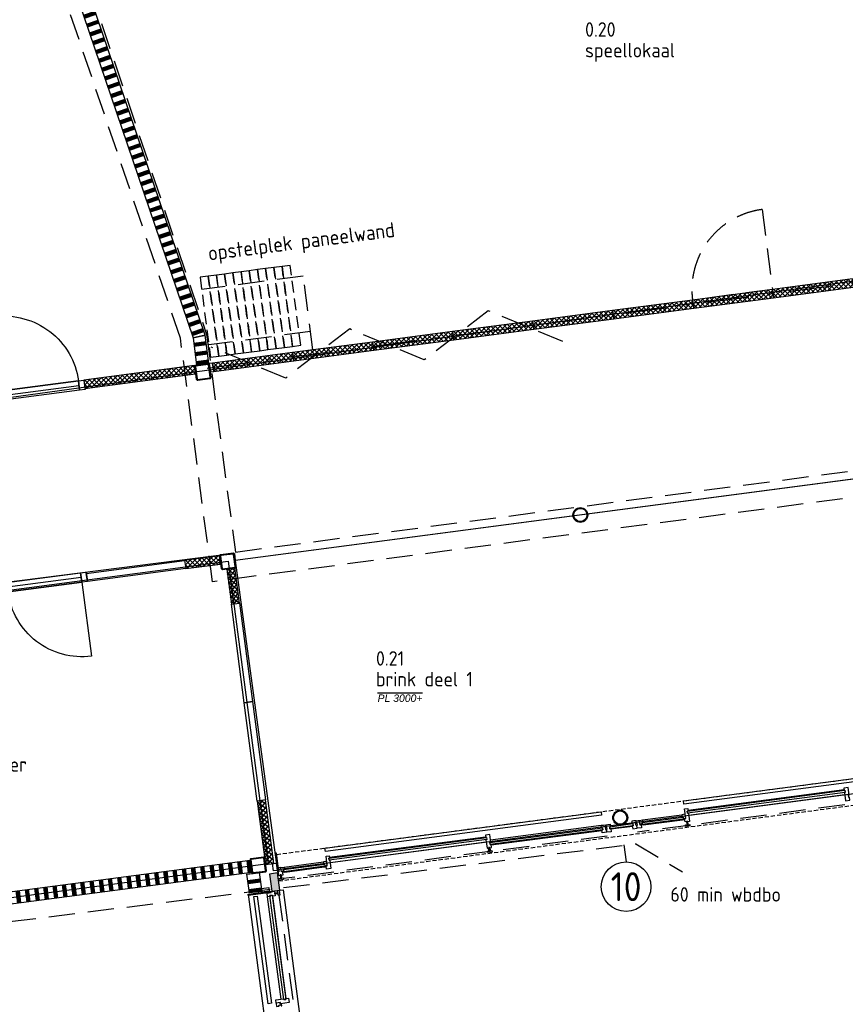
# Model space of a CAD drawing. Header units: millimetres. Extents: x -30480 to 214890, y -181324 to 108676.
# Tile 8 of 48: x 62343 to 72320, y -148799 to -136895. Entities that reach past the tile are written whole.
import ezdxf
from ezdxf.enums import TextEntityAlignment as Align
from ezdxf.xclip import XClip

# ---------------------------------------------------------------- set-up
doc = ezdxf.new("R2010")
doc.units = ezdxf.units.MM
doc.header["$LTSCALE"] = 100
doc.header["$XCLIPFRAME"] = 2
for name, pattern in [('082403 X-ref$0$DASHDOT2', [12.7, 6.35, -3.175, 0, -3.175]), ('082403 X-ref$0$DASHDOTX2', [50.8, 25.4, -12.7, 0, -12.7]), ('082403 X-ref$0$DASHED', [0.75, 0.5, -0.25]), ('082403 X-ref$0$DASHED2', [9.525, 6.35, -3.175]), ('082403 X-ref$0$HIDDEN2', [4.7625, 3.175, -1.5875])]:
    doc.linetypes.add(name, pattern=pattern)
for name, color, linetype in [('082403 X-ref$0$Beveilig-Dik-Az', 1, '082403 X-ref$0$HIDDEN2'), ('082403 X-ref$0$bib', 253, 'Continuous'), ('082403 X-ref$0$BiKoz-Draai-Az', 253, 'Continuous'), ('082403 X-ref$0$BiKoz-Hout-Az', 253, 'Continuous'), ('082403 X-ref$0$BiKoz-Hout-Drs', 253, 'Continuous'), ('082403 X-ref$0$BiWand-Alg-Arc', 8, 'Continuous'), ('082403 X-ref$0$BiWand-Syst-Drs', 253, 'Continuous'), ('082403 X-ref$0$BuKoz-Hout-Drs', 253, 'Continuous'), ('082403 X-ref$0$BuWand-Alg-Arc', 253, 'Continuous'), ('082403 X-ref$0$BuWand-Bakst-Drs', 253, 'Continuous'), ('082403 X-ref$0$Construct-Staal-Drs', 253, 'Continuous'), ('082403 X-ref$0$Daken-Alg-Txt', 8, 'Continuous'), ('082403 X-ref$0$DIM25', 8, 'Continuous'), ('082403 X-ref$0$Inricht-Alg-Az', 253, 'Continuous'), ('082403 X-ref$0$kozijn', 8, 'Continuous'), ('082403 X-ref$0$kozijn1', 8, 'Continuous'), ('082403 X-ref$0$MTXT18-100', 253, 'Continuous'), ('082403 X-ref$0$MTXT25-1', 253, 'Continuous'), ('082403 X-ref$0$MTXT35-1', 253, 'Continuous'), ('082403 X-ref$0$MTXT35-50', 253, 'Continuous'), ('082403 X-ref$0$nieuw uitzet', 253, 'Continuous'), ('082403 X-ref$0$Stramien-Alg-Az', 9, '082403 X-ref$0$DASHDOT2'), ('082403 X-ref$0$Stramien-Alg-Drs', 8, 'Continuous'), ('082403 X-ref$0$Stramien-Alg-Txt', 253, 'Continuous'), ('082403 X-ref$0$TXT18', 253, 'Continuous')]:
    doc.layers.add(name, color=color, linetype=linetype)
doc.layers.add('082403 X-ref$0$Opp mfa', color=8, linetype='Continuous', plot=False)
doc.styles.add('082403 X-ref$0$BOS', font='isocp.shx')
doc.styles.add('082403 X-ref$0$BOS3', font='isocp.shx')
doc.styles.add('082403 X-ref$0$Standard', font='isocp.shx')
pattern_1 = [(45, (0, 0), (-28.28427, 28.28427), []), (135, (0, 0), (-28.28427, -28.28427), [])]

# ---------------------------------------------------------------- blocks, each defined once
blk = doc.blocks.new('082403 X-ref$0$kozbuit370')
at = {"layer": '082403 X-ref$0$kozijn1', "color": 9}
blk.add_line((316, 30), (54, 30), dxfattribs=at)
at = {"layer": '082403 X-ref$0$kozijn1'}
for points in [[(54, 0), (0, 0), (0, 37), (10, 37), (10, 62), (0, 62), (0, 92), (26, 92), (54, 92), (54, 62), (44, 62), (44, 37), (54, 37)], [(316, 0), (370, 0), (370, 37), (360, 37), (360, 62), (370, 62), (370, 92), (344, 92), (316, 92), (316, 62), (326, 62), (326, 37), (316, 37)]]:
    blk.add_lwpolyline(points, close=True, dxfattribs=at)
at = {"layer": '082403 X-ref$0$kozijn1', "color": 9}
blk.add_lwpolyline([(326, 37), (44, 37), (44, 62), (326, 62)], close=True, dxfattribs=at)
blk = doc.blocks.new('082403 X-ref$0$binkozdeur1034')
at = {"layer": '082403 X-ref$0$BiKoz-Draai-Az'}
blk.add_lwpolyline([(967, 0), (67, 0), (67, -900, 0.414214)], format="xyb", close=True, dxfattribs=at)
at = {"layer": '082403 X-ref$0$BiKoz-Hout-Az'}
blk.add_line((67, 57), (967, 57), dxfattribs=at)
blk.add_lwpolyline([(67, 0), (967, 0), (967, 114), (67, 114)], close=True, dxfattribs=at)
at = {"layer": '082403 X-ref$0$BiKoz-Hout-Drs'}
for points in [[(0, 0), (67, 0), (67, 114), (0, 114)], [(967, 0), (1034, 0), (1034, 114), (967, 114)]]:
    blk.add_lwpolyline(points, close=True, dxfattribs=at)
blk = doc.blocks.new('082403 X-ref$0$_K180x10')
at = {"layer": '082403 X-ref$0$Construct-Staal-Drs'}
for points in [[(75, 90), (-75, 90, 0.414214), (-90, 75), (-90, -75, 0.414214), (-75, -90), (75, -90, 0.414214), (90, -75), (90, 75, 0.414214)], [(75, 80), (-75, 80, 0.414214), (-80, 75), (-80, -75, 0.414214), (-75, -80), (75, -80, 0.414214), (80, -75), (80, 75, 0.414214)]]:
    blk.add_lwpolyline(points, format="xyb", close=True, dxfattribs=at)
blk = doc.blocks.new('082403 X-ref$0$kolom180r')
at = {"layer": '082403 X-ref$0$Daken-Alg-Txt'}
for radius in [90, 80]:
    blk.add_circle((0, 0), radius, dxfattribs=at)
blk = doc.blocks.new('082403 X-ref$0$ruimtenummer met m2_1')
at = {"layer": '082403 X-ref$0$MTXT25-1', "style": '082403 X-ref$0$BOS'}
blk.add_attdef('OPPERVLAKTE', (0, 498), '', height=250, dxfattribs=at)
at = {"layer": '082403 X-ref$0$MTXT35-1', "style": '082403 X-ref$0$BOS'}
for tag, p in [('RUIMTENUMMER', (-8, 1448)), ('RUIMTENAAM', (-8, 948))]:
    blk.add_attdef(tag, p, '', height=350, dxfattribs=at)
blk = doc.blocks.new('082403 X-ref')
at = {"layer": '082403 X-ref$0$BiWand-Alg-Arc'}
h = blk.add_hatch(dxfattribs=at)
h.set_pattern_fill('SWAND', color=8, angle=108.75, style=0)
h.set_pattern_definition([(198.75, (13058.71, 32770.86), (36.162, -106.5296), []), (198.75, (13056.7, 32776.78), (36.162, -106.5296), []), (198.75, (13054.69, 32782.7), (36.162, -106.5296), []), (198.75, (13052.68, 32788.62), (36.162, -106.5296), []), (198.75, (13050.67, 32794.54), (36.162, -106.5296), []), (198.75, (13048.66, 32800.45), (36.162, -106.5296), []), (198.75, (13046.65, 32806.37), (36.162, -106.5296), [])])
h.paths.add_polyline_path([(15139, 32805), (14992, 32771), (13059, 38465), (13201, 38513)])
h = blk.add_hatch(dxfattribs=at)
h.set_pattern_fill('_USER', color=8, scale=40, angle=45, style=0, double=1, pattern_type=0)
h.set_pattern_definition([(45, (5377.966, 1498.16), (-28.28427, 28.28427), []), (135, (5377.966, 1498.16), (-28.28427, -28.28427), [])])
h.paths.add_polyline_path([(22962, 33484), (21995, 33356), (22008, 33257), (22975, 33384)])
h = blk.add_hatch(dxfattribs=at)
h.set_pattern_fill('_USER', color=8, scale=40, angle=45, style=0, double=1, pattern_type=0)
h.set_pattern_definition([(45, (4411.308, 1370.896), (-28.28427, 28.28427), []), (135, (4411.308, 1370.896), (-28.28427, -28.28427), [])])
h.paths.add_polyline_path([(21995, 33356), (21028, 33229), (21042, 33130), (22008, 33257)])
h = blk.add_hatch(dxfattribs=at)
h.set_pattern_fill('_USER', color=8, scale=40, angle=45, style=0, double=1, pattern_type=0)
h.set_pattern_definition([(45, (3444.65, 1243.633), (-28.28427, 28.28427), []), (135, (3444.65, 1243.633), (-28.28427, -28.28427), [])])
h.paths.add_polyline_path([(21028, 33229), (20062, 33102), (20075, 33003), (21042, 33130)])
h = blk.add_hatch(dxfattribs=at)
h.set_pattern_fill('_USER', color=8, scale=40, angle=45, style=0, double=1, pattern_type=0)
h.set_pattern_definition([(45, (2477.99, 1116.37), (-28.28427, 28.28427), []), (135, (2477.99, 1116.37), (-28.28427, -28.28427), [])])
h.paths.add_polyline_path([(20062, 33102), (19095, 32974), (19108, 32875), (20075, 33003)])
h = blk.add_hatch(dxfattribs=at)
h.set_pattern_fill('_USER', color=8, scale=40, angle=45, style=0, double=1, pattern_type=0)
h.set_pattern_definition([(45, (1511.33, 989.107), (-28.28427, 28.28427), []), (135, (1511.33, 989.107), (-28.28427, -28.28427), [])])
h.paths.add_polyline_path([(19095, 32974), (18128, 32847), (18142, 32748), (19108, 32875)])
h = blk.add_hatch(dxfattribs=at)
h.set_pattern_fill('SWAND', color=8, angle=97.5, style=0)
h.set_pattern_definition([(187.5, (-6e-11, 6e-14), (14.6842, -111.53755), []), (187.5, (-0.82, 6.2), (14.6842, -111.53755), []), (187.5, (-1.63, 12.39), (14.6842, -111.53755), []), (187.5, (-2.45, 18.59), (14.6842, -111.53755), []), (187.5, (-3.26, 24.79), (14.6842, -111.53755), []), (187.5, (-4.08, 30.98), (14.6842, -111.53755), []), (187.5, (-4.9, 37.18), (14.6842, -111.53755), [])])
h.paths.add_polyline_path([(15184, 32460), (15035, 32440), (14992, 32771), (15139, 32805)])
h = blk.add_hatch(dxfattribs=at)
h.set_pattern_fill('_USER', color=8, scale=40, angle=45, style=0, double=1, pattern_type=0)
h.set_pattern_definition([(45, (544.673, 861.844), (-28.28427, 28.28427), []), (135, (544.673, 861.844), (-28.28427, -28.28427), [])])
h.paths.add_polyline_path([(18128, 32847), (17162, 32720), (17175, 32621), (18142, 32748)])
h = blk.add_hatch(dxfattribs=at)
h.set_pattern_fill('_USER', color=8, scale=40, angle=45, style=0, double=1, pattern_type=0)
h.set_pattern_definition([(45, (-421.986, 734.58), (-28.28427, 28.28427), []), (135, (-421.986, 734.58), (-28.28427, -28.28427), [])])
h.paths.add_polyline_path([(17162, 32720), (16195, 32593), (16208, 32494), (17175, 32621)])
h = blk.add_hatch(dxfattribs=at)
h.set_pattern_fill('_USER', color=8, scale=40, angle=45, style=0, double=1, pattern_type=0)
h.set_pattern_definition([(45, (-1388.645, 607.317), (-28.28427, 28.28427), []), (135, (-1388.645, 607.317), (-28.28427, -28.28427), [])])
h.paths.add_polyline_path([(16195, 32593), (15228, 32465), (15242, 32366), (16208, 32494)])
h = blk.add_hatch(dxfattribs=at)
h.set_pattern_fill('_USER', color=8, scale=40, angle=45, style=0, double=1, pattern_type=0)
h.set_pattern_definition(pattern_1)
h.paths.add_polyline_path([(15022, 32337), (15009, 32437), (13672, 32260), (13685, 32161)])
h = blk.add_hatch(dxfattribs=at)
h.set_pattern_fill('_USER', color=8, scale=40, angle=45, style=0, double=1, pattern_type=0)
h.set_pattern_definition(pattern_1)
h.paths.add_polyline_path([(14904, 29982), (14890, 30081), (15312, 30136), (15325, 30037)])
h = blk.add_hatch(dxfattribs=at)
h.set_pattern_fill('_USER', color=8, scale=40, angle=45, style=0, double=1, pattern_type=0)
h.set_pattern_definition([(52.5, (-26.997, -23.727), (-31.734134, 24.350457), []), (142.5, (-26.997, -23.727), (-24.350457, -31.734134), [])])
h.paths.add_polyline_path([(15498, 29989), (15399, 29976), (15455, 29550), (15554, 29563)])
h = blk.add_hatch(dxfattribs=at)
h.set_pattern_fill('_USER', color=8, scale=40, angle=52.5, style=0, double=1, pattern_type=0)
h.set_pattern_definition([(52.5, (-9.78, -1.287), (-31.734134, 24.350457), []), (142.5, (-9.78, -1.287), (-24.350457, -31.734134), [])])
h.paths.add_polyline_path([(15968, 26418), (15869, 26405), (15768, 27171), (15867, 27184)])
h = blk.add_hatch(dxfattribs=at)
h.set_pattern_fill('SWAND', color=8, angle=7.5, style=0)
h.set_pattern_definition([(97.5, (0.14, 0.02), (-111.53755, -14.6842), []), (97.5, (6.33, 0.83), (-111.53755, -14.6842), []), (97.5, (12.53, 1.65), (-111.53755, -14.6842), []), (97.5, (18.73, 2.47), (-111.53755, -14.6842), []), (97.5, (24.92, 3.28), (-111.53755, -14.6842), []), (97.5, (31.12, 4.1), (-111.53755, -14.6842), []), (97.5, (37.31, 4.91), (-111.53755, -14.6842), [])])
h.paths.add_polyline_path([(12299, 25862), (12280, 26010), (15680, 26458), (15700, 26309)])
h = blk.add_hatch(dxfattribs=at)
h.set_pattern_fill('SWAND', color=8, angle=90, style=0)
h.set_pattern_definition([(187.5, (0, 0), (14.6842, -111.53755), []), (187.5, (-0.82, 6.2), (14.6842, -111.53755), []), (187.5, (-1.63, 12.39), (14.6842, -111.53755), []), (187.5, (-2.45, 18.59), (14.6842, -111.53755), []), (187.5, (-3.26, 24.79), (14.6842, -111.53755), []), (187.5, (-4.08, 30.98), (14.6842, -111.53755), []), (187.5, (-4.9, 37.18), (14.6842, -111.53755), [])])
h.paths.add_polyline_path([(15791, 26306), (15642, 26287), (15670, 26073), (15819, 26091)])
h.paths.add_polyline_path([(15819, 26091), (15670, 26073), (15672, 26060), (15821, 26079)])
at = {"layer": '082403 X-ref$0$BuWand-Alg-Arc'}
blk.add_hatch(color=8, dxfattribs=at).paths.add_polyline_path([(16041, 26094), (15942, 26081), (15914, 26289), (16013, 26302)])
at = {"layer": '082403 X-ref$0$Beveilig-Dik-Az'}
blk.add_lwpolyline([(10477, 34562), (11261, 32055), (11261, 32055), (11624, 29728), (10320, 29577), (10884, 25479), (20341, 26653), (20907, 26317)], dxfattribs=at)
at = {"layer": '082403 X-ref$0$BiKoz-Hout-Drs', "color": 8}
for points in [[(13714, 29825), (13701, 29924), (14890, 30081), (14904, 29982)], [(15711, 28373), (15611, 28360), (15455, 29550), (15554, 29563)], [(15867, 27184), (15768, 27171), (15611, 28360), (15711, 28373)]]:
    blk.add_lwpolyline(points, close=True, dxfattribs=at)
at = {"layer": '082403 X-ref$0$BiWand-Syst-Drs', "color": 8}
blk.add_lwpolyline([(13072, 38427), (14992, 32771), (15139, 32805), (13214, 38475)], dxfattribs=at)
for points in [[(15035, 32440), (15184, 32460), (15139, 32805), (14992, 32771)], [(15325, 30037), (15312, 30136), (14890, 30081), (14904, 29982)], [(15455, 29550), (15554, 29563), (15498, 29989), (15399, 29976)], [(15869, 26405), (15968, 26418), (15867, 27184), (15768, 27171)], [(12280, 26010), (15680, 26458), (15700, 26309), (12299, 25862)], [(15821, 26079), (15672, 26060), (15642, 26287), (15791, 26306)]]:
    blk.add_lwpolyline(points, close=True, dxfattribs=at)
at = {"layer": '082403 X-ref$0$BuKoz-Hout-Drs', "color": 8, "linetype": '082403 X-ref$0$DASHED'}
for p, q in [((16002, 26526), (32995, 28763)), ((16026, 26206), (33337, 28485))]:
    blk.add_line(p, q, dxfattribs=at)
at = {"layer": '082403 X-ref$0$BuWand-Bakst-Drs', "color": 8}
blk.add_lwpolyline([(15942, 26081), (16041, 26094), (16013, 26302), (15914, 26289)], close=True, dxfattribs=at)
at = {"layer": '082403 X-ref$0$DIM25', "color": 8, "linetype": '082403 X-ref$0$DASHED2', "ltscale": 0.01}
for p, q in [((20969, 26878), (20962, 26933)), ((18577, 26563), (18570, 26618)), ((16058, 26232), (16051, 26286)), ((16024, 26059), (15969, 26052))]:
    blk.add_line(p, q, dxfattribs=at)
at = {"layer": '082403 X-ref$0$Inricht-Alg-Az', "color": 8, "linetype": '082403 X-ref$0$DASHDOTX2', "ltscale": 0.2}
blk.add_line((15161, 32406), (26763, 33934), dxfattribs=at)
at = {"layer": '082403 X-ref$0$Inricht-Alg-Az', "color": 8, "linetype": '082403 X-ref$0$HIDDEN2'}
for p, q in [((16324, 33517), (15095, 33356)), ((16441, 32625), (16324, 33517)), ((16412, 32848), (15183, 32686))]:
    blk.add_line(p, q, dxfattribs=at)
at = {"layer": '082403 X-ref$0$Inricht-Alg-Az', "linetype": '082403 X-ref$0$HIDDEN2'}
blk.add_lwpolyline([(24170, 41571), (13427, 37925), (15156, 32811), (15503, 30182), (31705, 32315), (31810, 32006), (15227, 29823), (14839, 32769), (13021, 38125), (24067, 41874)], close=True, dxfattribs=at)
at = {"layer": '082403 X-ref$0$Inricht-Alg-Az', "color": 8, "linetype": '082403 X-ref$0$HIDDEN2'}
blk.add_lwpolyline([(21995, 33356), (21028, 33229, -0.414214), (21868, 34323)], format="xyb", close=True, dxfattribs=at)
at = {"layer": '082403 X-ref$0$Inricht-Alg-Az', "color": 8, "linetype": '082403 X-ref$0$HIDDEN2', "ltscale": 0.45}
for points in [[(15798, 32616), (15671, 33583), (15572, 33570), (15699, 32603)], [(15897, 32629), (15770, 33596), (15671, 33583), (15798, 32616)], [(15996, 32642), (15869, 33609), (15770, 33596), (15897, 32629)], [(16095, 32655), (15968, 33622), (15869, 33609), (15996, 32642)], [(16194, 32668), (16067, 33635), (15968, 33622), (16095, 32655)], [(16294, 32681), (16166, 33648), (16067, 33635), (16194, 32668)], [(15302, 32551), (15175, 33517), (15076, 33504), (15203, 32538)], [(15401, 32564), (15274, 33530), (15175, 33517), (15302, 32551)], [(15500, 32577), (15373, 33543), (15274, 33530), (15401, 32564)], [(15600, 32590), (15472, 33557), (15373, 33543), (15500, 32577)], [(15699, 32603), (15572, 33570), (15472, 33557), (15600, 32590)]]:
    blk.add_lwpolyline(points, close=True, dxfattribs=at)
at = {"layer": '082403 X-ref$0$Inricht-Alg-Az', "color": 8, "linetype": '082403 X-ref$0$HIDDEN2'}
blk.add_lwpolyline([(19461, 32726), (18560, 33099), (17786, 32506), (16885, 32879), (16112, 32285), (15211, 32659)], dxfattribs=at)
at = {"layer": '082403 X-ref$0$kozijn', "color": 8, "linetype": '082403 X-ref$0$HIDDEN2'}
for p, q in [((24283, 27312), (20364, 26796)), ((19997, 26748), (16085, 26233)), ((16030, 26033), (16439, 22922))]:
    blk.add_line(p, q, dxfattribs=at)
at = {"layer": '082403 X-ref$0$kozijn', "color": 8}
for points in [[(24269, 27574), (20923, 27133), (20918, 27173), (24264, 27613)], [(22876, 27173), (22930, 27180), (22925, 27217), (22915, 27216), (22912, 27241), (22922, 27242), (22909, 27336), (22856, 27329), (22860, 27299), (22870, 27301), (22873, 27276), (22863, 27275)], [(19929, 27002), (16591, 26563), (16586, 26602), (19924, 27042)], [(20931, 27076), (20931, 27076), (20970, 27081), (20974, 27051), (20964, 27050), (20967, 27025), (20977, 27026), (20990, 26925), (20937, 26918), (20931, 26958), (20946, 26960), (20931, 27076), (20931, 27076)], [(18544, 26603), (18598, 26610), (18593, 26647), (18583, 26646), (18580, 26670), (18590, 26672), (18577, 26766), (18524, 26759), (18528, 26729), (18538, 26730), (18541, 26706), (18531, 26704)], [(16599, 26505), (16599, 26505), (16637, 26510), (16641, 26481), (16631, 26479), (16635, 26455), (16645, 26456), (16658, 26355), (16604, 26348), (16599, 26387), (16614, 26389), (16599, 26505), (16599, 26505)], [(16008, 26333), (15964, 26327), (15952, 26416), (15997, 26422)], [(15768, 26023), (15939, 24726), (15899, 24721), (15728, 26018)]]:
    blk.add_lwpolyline(points, close=True, dxfattribs=at)
for points in [[(15942, 26081), (16079, 26099), (16797, 20638), (16661, 20620)], [(15656, 26046), (15656, 26046), (16376, 20579), (16376, 20579)]]:
    blk.add_lwpolyline(points, dxfattribs=at)
at = {"layer": '082403 X-ref$0$kozijn1', "color": 8}
for p, q in [((22859, 27306), (20973, 27058)), ((22867, 27245), (20981, 26996)), ((20424, 26943), (20900, 27006)), ((20432, 26882), (20908, 26945)), ((18586, 26701), (19925, 26878)), ((18594, 26640), (19933, 26816)), ((18527, 26736), (16640, 26488)), ((18535, 26674), (16649, 26426)), ((16092, 26373), (16568, 26436)), ((16100, 26312), (16576, 26374)), ((16056, 24776), (15893, 26015)), ((16118, 24784), (15954, 26023))]:
    blk.add_line(p, q, dxfattribs=at)
for points in [[(22873, 27276), (20967, 27025), (20964, 27050), (22870, 27301)], [(20411, 26849), (20358, 26842), (20353, 26879), (20363, 26880), (20359, 26905), (20349, 26903), (20346, 26933), (20371, 26936), (20385, 26938), (20388, 26915), (20392, 26884), (20396, 26884), (20406, 26886)], [(20385, 26938), (20424, 26943), (20428, 26914), (20418, 26912), (20421, 26888), (20431, 26889), (20432, 26882), (20411, 26879), (20409, 26894), (20392, 26892)], [(20917, 26953), (20421, 26888), (20418, 26912), (20914, 26978)], [(20939, 27011), (20900, 27006), (20904, 26976), (20914, 26978), (20917, 26953), (20907, 26952), (20908, 26945), (20929, 26947), (20928, 26962), (20945, 26964)], [(20961, 26885), (20975, 26887), (20971, 26923), (20956, 26921)], [(19942, 26824), (18583, 26646), (18580, 26670), (19939, 26849)], [(19991, 26794), (19937, 26786), (19932, 26823), (19942, 26824), (19939, 26849), (19929, 26848), (19925, 26878), (19951, 26881), (19979, 26885), (19983, 26855), (19973, 26854), (19976, 26829), (19986, 26830)], [(20997, 26870), (20944, 26863), (20941, 26882), (20995, 26889)], [(18541, 26706), (16635, 26455), (16631, 26479), (18538, 26730)], [(18605, 26555), (18552, 26548), (18549, 26567), (18602, 26574)], [(18583, 26572), (18568, 26570), (18564, 26606), (18578, 26608)], [(16012, 26316), (16029, 26318), (16000, 26543), (15982, 26541)], [(16607, 26441), (16568, 26436), (16572, 26406), (16582, 26407), (16585, 26383), (16575, 26381), (16576, 26374), (16597, 26377), (16595, 26392), (16613, 26394)], [(16052, 26368), (16023, 26364), (16027, 26334), (16027, 26334), (16030, 26315), (16020, 26314), (16025, 26271), (16079, 26279), (16074, 26318), (16059, 26316)], [(16053, 26368), (16091, 26373), (16095, 26343), (16086, 26342), (16089, 26317), (16099, 26318), (16100, 26312), (16078, 26309), (16076, 26324), (16059, 26321)], [(16585, 26383), (16089, 26317), (16086, 26342), (16582, 26407)], [(16086, 26223), (16033, 26216), (16030, 26236), (16084, 26243)], [(16049, 26238), (16064, 26240), (16060, 26276), (16045, 26274)], [(15931, 26083), (15933, 26065), (15658, 26028), (15656, 26046)], [(15908, 26126), (15913, 26081), (15824, 26070), (15818, 26114)], [(15887, 26059), (15887, 26059), (15936, 26065), (15934, 26075), (15977, 26081), (15984, 26027), (15947, 26022), (15946, 26032), (15921, 26029), (15923, 26019), (15893, 26015)], [(16033, 26088), (16040, 26034), (16020, 26032), (16013, 26085)], [(15946, 26032), (16112, 24773), (16087, 24770), (15921, 26029)], [(16015, 26066), (16017, 26051), (15982, 26046), (15980, 26061)], [(15997, 24729), (15992, 24767), (16086, 24780), (16087, 24770), (16112, 24773), (16111, 24783), (16147, 24788), (16154, 24734), (16050, 24720), (16048, 24735)], [(15997, 24728), (16002, 24689), (16032, 24693), (16030, 24703), (16055, 24706), (16056, 24696), (16063, 24697), (16061, 24718), (16046, 24716), (16044, 24734)]]:
    blk.add_lwpolyline(points, close=True, dxfattribs=at)
at = {"layer": '082403 X-ref$0$nieuw uitzet', "color": 8}
for points in [[(22008, 33257), (22975, 33384), (22962, 33484), (21995, 33356)], [(21042, 33130), (22008, 33257), (21995, 33356), (21028, 33229)], [(20075, 33003), (21042, 33130), (21028, 33229), (20062, 33102)], [(19108, 32875), (20075, 33003), (20062, 33102), (19095, 32974)], [(18142, 32748), (19108, 32875), (19095, 32974), (18128, 32847)], [(17175, 32621), (18142, 32748), (18128, 32847), (17162, 32720)], [(16208, 32494), (17175, 32621), (17162, 32720), (16195, 32593)], [(15242, 32366), (16208, 32494), (16195, 32593), (15228, 32465)], [(15022, 32337), (15009, 32437), (13672, 32260), (13685, 32161)], [(15201, 32361), (15242, 32366), (15228, 32465), (15188, 32460)]]:
    blk.add_lwpolyline(points, close=True, dxfattribs=at)
at = {"layer": '082403 X-ref$0$Opp mfa'}
for points in [[(11242, 31840), (11242, 31840), (26746, 33982), (23951, 42215), (9397, 37275)], [(32061, 32261), (15502, 30081), (16008, 26345), (28725, 28019), (28697, 28235), (28094, 30012), (32336, 31452)], [(10603, 29436), (10603, 29436), (10603, 29436), (15416, 30070), (15898, 26411), (15898, 26411), (15898, 26411), (11085, 25777)]]:
    blk.add_lwpolyline(points, close=True, dxfattribs=at)
blk.add_lwpolyline([(38102, 33056), (15502, 30081), (15491, 30166), (15502, 30081), (15491, 30166), (11529, 29659), (11242, 31840), (26746, 33982)], dxfattribs=at)
at = {"layer": '082403 X-ref$0$Stramien-Alg-Az'}
blk.add_line((20197, 26643), (20225, 26436), dxfattribs=at)
at = {"layer": '082403 X-ref$0$Stramien-Alg-Drs'}
blk.add_circle((20225, 26136), 300, dxfattribs=at)
at = {"layer": '082403 X-ref$0$bib', "color": 8}
ref = blk.add_blockref('082403 X-ref$0$ruimtenummer met m2_1', (19732, 35688), dxfattribs=dict(at, xscale=0.5, yscale=0.5, zscale=0.5))
ref.add_attrib('RUIMTENUMMER', '0.20', (19729, 36412), dxfattribs={"layer": '082403 X-ref$0$MTXT35-1', "height": 175, "style": '082403 X-ref$0$BOS'})
ref.add_attrib('RUIMTENAAM', 'speellokaal', (19729, 36162), dxfattribs={"layer": '082403 X-ref$0$MTXT35-1', "height": 175, "style": '082403 X-ref$0$BOS'})
at = {"layer": '082403 X-ref$0$bib', "color": 8, "xscale": -1}
for p, rotation in [((12647, 32125), 187.4999999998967), ((13714, 29825), 7.499999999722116)]:
    blk.add_blockref('082403 X-ref$0$binkozdeur1034', p, dxfattribs=dict(at, rotation=rotation))
at = {"layer": '082403 X-ref$0$bib', "color": 8}
for name, p, rotation in [('082403 X-ref$0$_K180x10', (15110, 32359), 7.499999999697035), ('082403 X-ref$0$_K180x10', (15412, 30069), 7.499999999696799), ('082403 X-ref$0$kozbuit370', (19991, 26794), 7.499999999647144), ('082403 X-ref$0$_K180x10', (15779, 26395), 7.499999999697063)]:
    blk.add_blockref(name, p, dxfattribs=dict(at, rotation=rotation))
ref = blk.add_blockref('082403 X-ref$0$ruimtenummer met m2_1', (17206, 28083), dxfattribs=dict(at, xscale=0.5, yscale=0.5, zscale=0.5))
ref.add_attrib('RUIMTENUMMER', '0.21', (17202, 28808), dxfattribs={"layer": '082403 X-ref$0$MTXT35-1', "height": 175, "style": '082403 X-ref$0$BOS'})
ref.add_attrib('RUIMTENAAM', 'brink deel 1', (17202, 28558), dxfattribs={"layer": '082403 X-ref$0$MTXT35-1', "height": 175, "style": '082403 X-ref$0$BOS'})
ref = blk.add_blockref('082403 X-ref$0$ruimtenummer met m2_1', (11748, 27053), dxfattribs=dict(at, xscale=0.5, yscale=0.5, zscale=0.5))
ref.add_attrib('RUIMTENUMMER', '0.22', (11744, 27777), dxfattribs={"layer": '082403 X-ref$0$MTXT35-1', "height": 175, "style": '082403 X-ref$0$BOS'})
ref.add_attrib('RUIMTENAAM', 'spreekkamer', (11744, 27527), dxfattribs={"layer": '082403 X-ref$0$MTXT35-1', "height": 175, "style": '082403 X-ref$0$BOS'})
at = {"layer": '082403 X-ref$0$Daken-Alg-Txt', "color": 8}
for p in [(19672, 30630), (20154, 26971)]:
    blk.add_blockref('082403 X-ref$0$kolom180r', p, dxfattribs=at)
at = {"layer": '082403 X-ref$0$MTXT18-100', "color": 8, "style": '082403 X-ref$0$BOS3'}
blk.add_text('opstelplek paneelwand', height=180, rotation=7.3, dxfattribs=at).set_placement((15183, 33704))
at = {"layer": '082403 X-ref$0$MTXT35-50', "insert": (20760, 26130), "char_height": 175, "width": 1834.98, "attachment_point": 1, "style": '082403 X-ref$0$BOS3'}
blk.add_mtext('60 min wbdbo', dxfattribs=at)
at = {"layer": '082403 X-ref$0$Stramien-Alg-Txt', "style": '082403 X-ref$0$Standard'}
blk.add_text('10', height=350, dxfattribs=at).set_placement((20225, 26136), align=Align.MIDDLE)
at = {"layer": '082403 X-ref$0$TXT18', "color": 8, "insert": (17222, 28460), "char_height": 90, "width": 612.16, "attachment_point": 1, "style": '082403 X-ref$0$BOS3'}
blk.add_mtext('{\\fArial|b0|i1|c0|p34;\\OPL 3000+}', dxfattribs=at)

msp = doc.modelspace()

# ---------------------------------------------------------------- block references
ref = msp.add_blockref('082403 X-ref', (49446, -173513))
XClip(ref).set_block_clipping_path([(-24555.726573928, -7811.8301967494), (165444.273426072, 82188.1698032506)])

doc.saveas('drawing.dxf')
